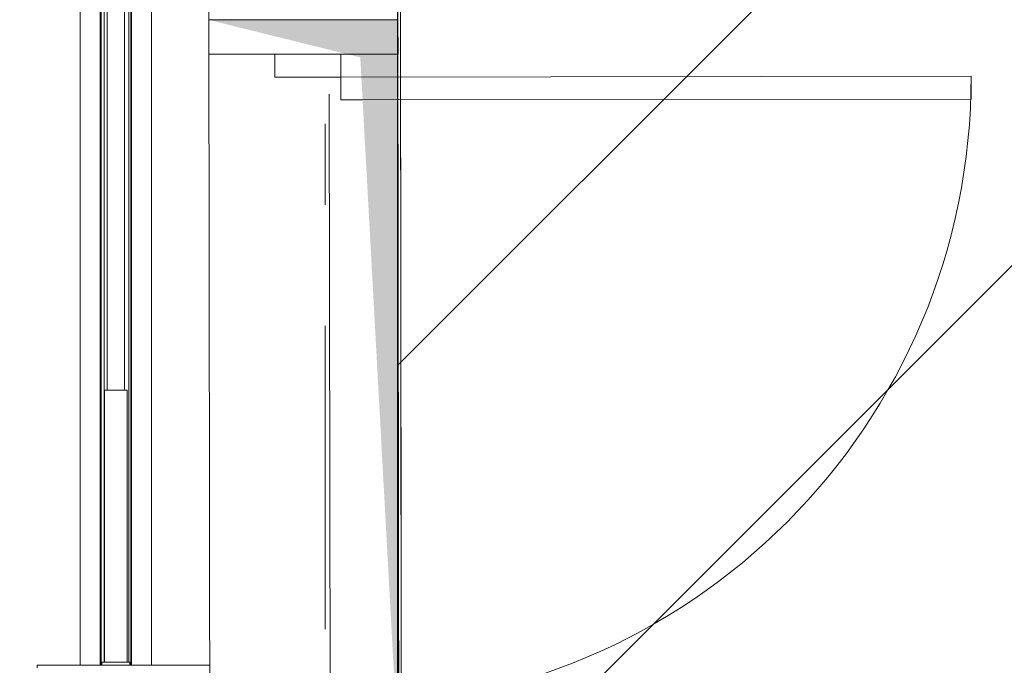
# Model space of a CAD drawing. Header units: millimetres. Extents: x -47038 to 86296, y -75637 to 48966.
# Tile 132 of 174: x -32573 to -30855, y 31323 to 32450. Entities that reach past the tile are written whole.
import ezdxf

# ---------------------------------------------------------------- set-up
doc = ezdxf.new("R2010")
doc.units = ezdxf.units.MM
doc.linetypes.add('Przerywana podwójnie', pattern=[109.361107, 52.916665, -21.166666, 14.111111, -21.166666])
doc.linetypes.add('Wipeout_Contour', pattern=[1000, 0, -1000])
for name, color, linetype, lineweight, true_color in [('00 - nowa technologia myjni_Nr_pióra__95', 7, 'Continuous', 20, 0x7c7c7c), ('410-K Osie główne_Nr_pióra__95', 7, 'Continuous', 20, 0x7c7c7c), ('420-K Ściany_Nr_pióra__95', 7, 'Continuous', 20, 0x7c7c7c), ('460 - Stropy_Nr_pióra__95', 7, 'Continuous', 20, 0x7c7c7c), ('Nowe_420-K Ściany_Nr_pióra__95', 7, 'Continuous', 20, 0x7c7c7c), ('Nowe_460 - Stropy_Nr_pióra__95', 7, 'Continuous', 13, 0x7c7c7c), ('Nowe_Drzwi Archicad_Nr_pióra__95', 7, 'Continuous', 25, 0x7c7c7c)]:
    doc.layers.add(name, color=color, linetype=linetype, lineweight=lineweight, true_color=true_color)
doc.layers.add('420-K Ściany', color=7, linetype='Continuous')
doc.layers.add('AP_zakres_Oopracowania', color=7, linetype='Continuous', lineweight=5)
doc.layers.add('XREF', color=8, linetype='Continuous', lineweight=9)

# ---------------------------------------------------------------- blocks, each defined once
blk = doc.blocks.new('parter 2025.10.15')
at = {"layer": '00 - nowa technologia myjni_Nr_pióra__95', "color": 8, "linetype": 'Continuous', "lineweight": 5}
for p, q in [((604.02, 2636.08), (604.02, 2709.65)), ((607.04, 2636.08), (607.04, 2709.65)), ((599.28, 2692.99), (599.28, 2704.26)), ((602.78, 2692.99), (602.78, 2704.26)), ((603, 2692.99), (603, 2704.26)), ((603.48, 2692.99), (603.48, 2704.26)), ((607.81, 2692.99), (607.81, 2704.26)), ((608.13, 2692.99), (608.13, 2704.26)), ((608.28, 2692.99), (608.28, 2704.26)), ((611.78, 2692.99), (611.78, 2704.26)), ((599.28, 2588.08), (599.28, 2692.99)), ((602.78, 2588.08), (602.78, 2692.99)), ((603, 2588.08), (603, 2692.99)), ((603.48, 2588.58), (603.48, 2692.99)), ((607.81, 2588.58), (607.81, 2692.99)), ((608.13, 2588.08), (608.13, 2692.99)), ((608.28, 2588.08), (608.28, 2692.99)), ((611.78, 2588.08), (611.78, 2692.99)), ((603.53, 2636.08), (603.53, 2588.58)), ((603.93, 2636.08), (603.53, 2636.08)), ((607.13, 2636.08), (603.93, 2636.08)), ((607.53, 2636.08), (607.13, 2636.08)), ((607.53, 2636.08), (607.53, 2588.58)), ((629.43, 2588.08), (591.83, 2588.08)), ((591.83, 2587.58), (591.83, 2588.08)), ((603.11, 2588.58), (603.11, 2588.08)), ((603.93, 2588.58), (603.11, 2588.58)), ((607.13, 2588.58), (603.93, 2588.58)), ((607.96, 2588.58), (607.13, 2588.58)), ((607.96, 2588.58), (607.96, 2588.08)), ((629.43, 2588.53), (629.43, 2588.93)), ((629.43, 2588.93), (634.43, 2588.93)), ((629.43, 2588.5), (629.43, 2588.53)), ((629.43, 2588.53), (634.43, 2588.53)), ((629.43, 2587.9), (629.43, 2588.5)), ((629.43, 2588.5), (641.93, 2588.5)), ((634.43, 2588.53), (634.43, 2588.93)), ((634.43, 2588.5), (634.43, 2588.53)), ((636.93, 2588.53), (636.93, 2588.93)), ((636.93, 2588.93), (641.93, 2588.93)), ((636.93, 2588.5), (636.93, 2588.53)), ((636.93, 2588.53), (641.93, 2588.53)), ((641.93, 2588.53), (641.93, 2588.93)), ((641.93, 2588.08), (641.93, 2588.53)), ((641.93, 2588.08), (641.93, 2588.5)), ((641.93, 2588), (641.93, 2588.08)), ((641.93, 2588.08), (642.53, 2588.08))]:
    blk.add_line(p, q, dxfattribs=at)
blk.add_arc((605.53, 2631.08), 2, 359.9057, 0.0943, dxfattribs=at)
at = {"layer": 'Nowe_420-K Ściany_Nr_pióra__95', "color": 8, "linetype": 'Continuous', "lineweight": 5, "flags": 128}
blk.add_lwpolyline([(654.77, 2694.74), (621.77, 2694.7)], dxfattribs=at)
at = {"layer": 'Nowe_Drzwi Archicad_Nr_pióra__95', "color": 8, "linetype": 'Continuous', "lineweight": 5}
blk.add_line((754.78, 2686.87), (754.77, 2690.87), dxfattribs=at)
at = {"color": 8, "linetype": 'Wipeout_Contour', "lineweight": 5, "ltscale": 11126.932924}
blk.add_wipeout([(654.75, 2714.25), (621.75, 2714.21), (621.76, 2700.7), (654.76, 2700.74)], dxfattribs=at).dxf.layer = '420-K Ściany'
at = {"layer": 'Nowe_420-K Ściany_Nr_pióra__95', "linetype": 'Continuous', "lineweight": 5}
blk.add_hatch(color=8, dxfattribs=at).paths.add_polyline_path([(621.76, 2700.7), (621.77, 2694.7), (654.77, 2694.74), (654.76, 2700.74)])
at = {"layer": '420-K Ściany_Nr_pióra__95', "color": 8, "linetype": 'Continuous', "lineweight": 5}
for p, q in [((643.26, 2700.73), (621.76, 2700.7)), ((654.76, 2700.74), (643.26, 2700.73))]:
    blk.add_line(p, q, dxfattribs=at)
at = {"layer": '420-K Ściany_Nr_pióra__95', "color": 8, "linetype": 'Continuous', "lineweight": 5, "flags": 128}
for points in [[(621.38, 3006.65), (621.76, 2700.7)], [(621.75, 2714.21), (621.76, 2700.7)], [(654.76, 2700.74), (654.75, 2714.25)]]:
    blk.add_lwpolyline(points, dxfattribs=at)
at = {"layer": 'Nowe_420-K Ściany_Nr_pióra__95', "color": 8, "linetype": 'Continuous', "lineweight": 5, "flags": 128}
for points in [[(621.76, 2700.7), (621.77, 2694.7)], [(654.77, 2694.74), (654.76, 2700.74)]]:
    blk.add_lwpolyline(points, dxfattribs=at)
at = {"color": 8, "linetype": 'Wipeout_Contour', "lineweight": 5, "ltscale": 10840.077971}
blk.add_wipeout([(648.19, 2694.15), (621.76, 2700.7), (621.93, 2570.7), (654.93, 2570.74)], dxfattribs=at).dxf.layer = '420-K Ściany'
at = {"layer": '420-K Ściany', "linetype": 'Continuous', "lineweight": 5}
blk.add_hatch(color=8, dxfattribs=at).paths.add_polyline_path([(654.76, 2700.74), (621.76, 2700.7), (648.19, 2694.15), (654.93, 2570.74)])
at = {"layer": '410-K Osie główne_Nr_pióra__95', "color": 8, "linetype": 'Przerywana podwójnie', "lineweight": 5}
blk.add_line((642.06, 3303.44), (642.06, -164.96), dxfattribs=at)
at = {"layer": '420-K Ściany_Nr_pióra__95', "color": 8, "linetype": 'Continuous', "lineweight": 5, "flags": 128}
for points in [[(654.76, 2700.74), (621.76, 2700.7)], [(621.76, 2700.7), (621.93, 2570.7)], [(654.93, 2570.74), (654.76, 2700.74)]]:
    blk.add_lwpolyline(points, dxfattribs=at)
at = {"layer": '460 - Stropy_Nr_pióra__95', "color": 8, "linetype": 'Continuous', "lineweight": 5, "flags": 128}
blk.add_lwpolyline([(6.75, 7.87), (658.57, 7.05), (655.73, 2276.77), (655.14, 2747.25), (654.75, 3058.7), (10.58, 3058.7)], close=True, dxfattribs=at)
at = {"layer": 'Nowe_460 - Stropy_Nr_pióra__95', "color": 8, "linetype": 'Continuous', "lineweight": 5, "flags": 128}
blk.add_lwpolyline([(1099.75, 2747.25), (655.14, 2747.25), (655.73, 2276.77), (1099.75, 2276.77)], close=True, dxfattribs=at)
at = {"layer": 'Nowe_Drzwi Archicad_Nr_pióra__95', "color": 8, "linetype": 'Continuous', "lineweight": 5}
for p, q in [((633.27, 2694.71), (621.77, 2694.7)), ((633.27, 2694.71), (644.77, 2694.73)), ((644.77, 2694.73), (633.27, 2694.71)), ((644.77, 2694.73), (633.27, 2694.71)), ((633.28, 2690.71), (633.27, 2694.71)), ((654.77, 2694.74), (644.77, 2694.73)), ((644.77, 2694.73), (644.78, 2690.73)), ((644.78, 2690.73), (633.28, 2690.71)), ((754.77, 2690.87), (644.78, 2690.73)), ((644.78, 2690.73), (644.78, 2686.73)), ((642.91, 2583.73), (642.78, 2687.73)), ((644.78, 2686.73), (754.78, 2686.87))]:
    blk.add_line(p, q, dxfattribs=at)
blk.add_arc((644.78, 2690.73), 110, 270.0718, 0.0718, dxfattribs=at)

msp = doc.modelspace()

# ---------------------------------------------------------------- block references
at = {"layer": 'XREF', "xscale": 10, "yscale": 10, "zscale": 10}
msp.add_blockref('parter 2025.10.15', (-38460.6, 5442.3), dxfattribs=at)

# ---------------------------------------------------------------- next in the draw order: hatches: boundary and pattern name
at = {"layer": 'AP_zakres_Oopracowania'}
h = msp.add_hatch(dxfattribs=at)
h.set_pattern_fill('ANSI31', color=256, scale=200, style=0)
h.paths.add_polyline_path([(-27793.2, 32584.8), (-31913.2, 32584.8), (-31913.2, 28539.9), (-27793.2, 28539.9)])
h.paths.add_polyline_path([(-31094.5, 29743.2), (-28160.7, 29743.2), (-28160.7, 30409.1), (-31094.5, 30409.1)], flags=24)

# ---------------------------------------------------------------- next in the draw order: linework, layer by layer
msp.add_lwpolyline([(-31913.2, 32584.8), (-27793.2, 32584.8), (-27793.2, 28539.9), (-31913.2, 28539.9)], close=True)

doc.saveas('drawing.dxf')
